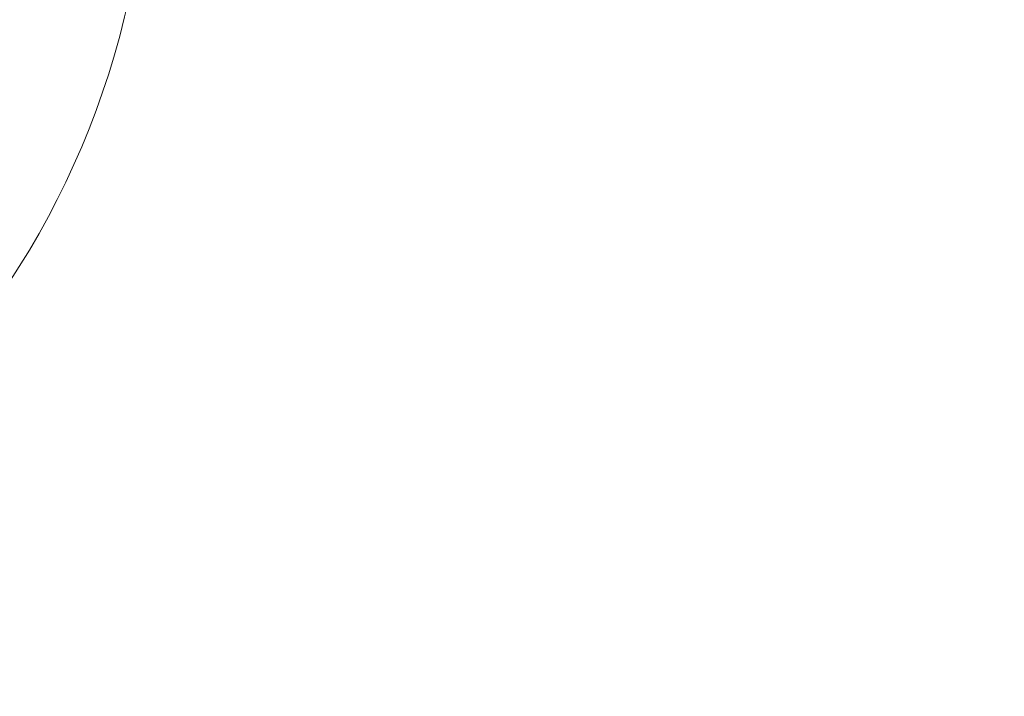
# Model space of a CAD drawing. Header units: millimetres. Extents: x 0 to 14900, y 0 to 10500.
# Tile 48 of 56: x 11801 to 12917, y 5380 to 6148. Entities that reach past the tile are written whole.
import ezdxf

# ---------------------------------------------------------------- set-up
doc = ezdxf.new("R2010")
doc.units = ezdxf.units.MM
doc.header["$LTSCALE"] = 25
doc.styles.add('SLDTEXTSTYLE0', font='TXT', dxfattribs={"width": 0.605})
doc.dimstyles.new('SLDDIMSTYLE3', dxfattribs={"dimtxt": 87.5, "dimasz": 87.5, "dimexe": 0, "dimexo": 0.0625, "dimgap": 21.875, "dimtad": 1, "dimdec": 4, "dimlfac": 25, "dimzin": 12, "dimdsep": 46, "dimtxsty": 'SLDTEXTSTYLE0', "dimsah": 1, "dimcen": 0.09, "dimadec": 1, "dimazin": 3, "dimtfac": 1, "dimtofl": 0, "dimtmove": 0, "dimatfit": 3, "dimfxl": 1, "dimfrac": 2, "dimtolj": 1, "dimtzin": 12, "dimarcsym": 0})

# ---------------------------------------------------------------- blocks, each defined once
blk = doc.blocks.new('_D_9')
at = {"color": 7, "linetype": 'Continuous', "lineweight": 0}
for p, q in [((12320.1, 6376.6), (14085.3, 6376.6)), ((8188.1, 5882.7), (7939.5, 5838.9))]:
    blk.add_line(p, q, dxfattribs=at)
at = {"color": 7, "linetype": 'Continuous', "lineweight": 18}
blk.add_arc((10988.9, 6376.6), 3058.9, 190, 0, dxfattribs=at)
for points in [[(14047.8, 6376.6), (14034.1, 6289.3), (14059.1, 6288.9)], [(7976.5, 5845.4), (7980.6, 5757.1), (8005.2, 5761.8)]]:
    blk.add_solid(points, dxfattribs=at)
at = {"color": 7, "linetype": 'Continuous', "lineweight": 18, "insert": (11121.8, 3430.8), "char_height": 87.5, "attachment_point": 1, "rotation": 5, "style": 'SLDTEXTSTYLE0'}
blk.add_mtext('170°', dxfattribs=at)

msp = doc.modelspace()

# ---------------------------------------------------------------- linework, layer by layer
at = {"color": 7, "linetype": 'Continuous', "lineweight": 18}
for radius in [2794, 958]:
    msp.add_arc((10988.9095722, 6376.6007518), radius, 190, 170, dxfattribs=at)

# ---------------------------------------------------------------- dimensions: what is measured, and where the dimension line sits
dim = msp.add_angular_dim_2l(base=(11255.512342, 3329.3171484), line1=((10045.4637448, 6210.2457976), (8237.3567102, 5891.4277434)), line2=((9707.6845568, 6376.6007518), (12270.1345875, 6376.6007518)), dimstyle='SLDDIMSTYLE3', dxfattribs=at)
dim.commit()
dim.dimension.update_dxf_attribs({"geometry": '_D_9', "text_midpoint": (11255.512342, 3329.3171484), "dimtype": 162})

doc.saveas('drawing.dxf')
